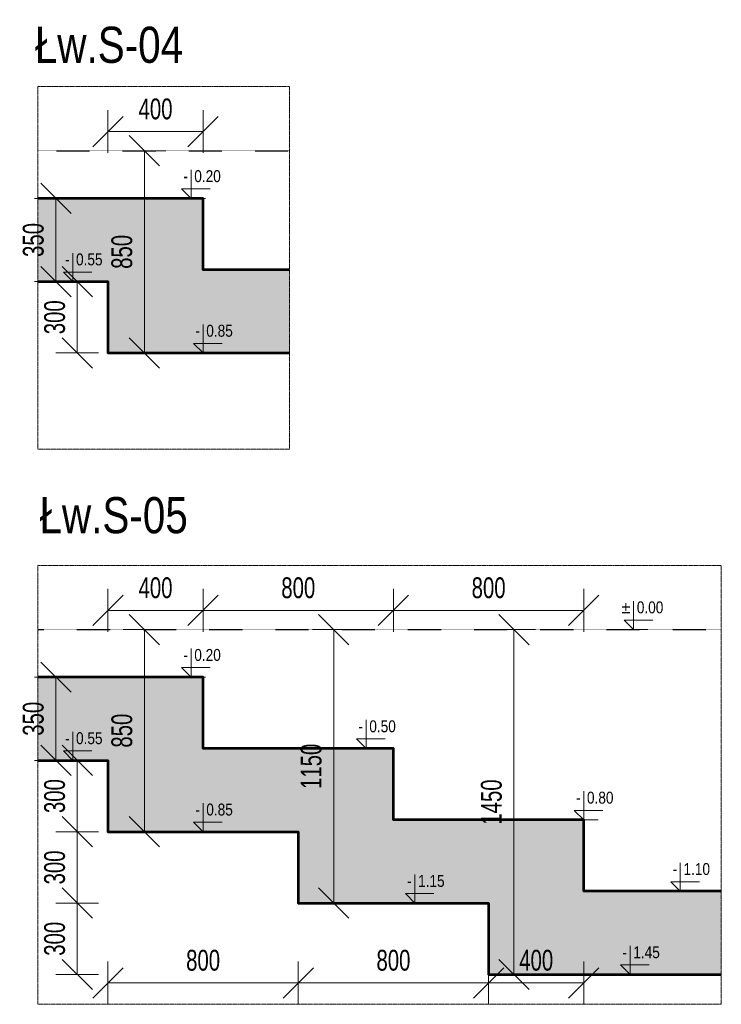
# Model space of a CAD drawing. Header units: millimetres. Extents: x -1893473 to 942156, y -568027 to 942944.
# Tile 102 of 256: x -71239 to -68290, y -137764 to -133625. Entities that reach past the tile are written whole.
import ezdxf
from ezdxf.enums import TextEntityAlignment as Align

# ---------------------------------------------------------------- set-up
doc = ezdxf.new("R2010")
doc.units = ezdxf.units.MM
doc.header["$LTSCALE"] = 0.2
doc.linetypes.add('CENTER', pattern=[0.6, 0.375, -0.075, 0.075, -0.075])
doc.linetypes.add('HIDDEN', pattern=[9.525, 6.35, -3.175])
doc.layers.add('AutoCAD_Structural_Detailing_symbole graficzne', color=7, linetype='Continuous')
for name, color, linetype, lineweight in [('P-Linia1', 3, 'Continuous', 53), ('P-Opis', 1, 'Continuous', 9), ('P-Opis fundamenty', 193, 'Continuous', 9), ('P-Przerywana', 13, 'HIDDEN', 18), ('P-Wymiar', 142, 'Continuous', 9)]:
    doc.layers.add(name, color=color, linetype=linetype, lineweight=lineweight)
doc.layers.add('P-Linia1a', color=7, linetype='Continuous', lineweight=53, true_color=0x008ab8)
doc.styles.add('_Fd Opis', font='arial.ttf')
doc.styles.add('ROMANS', font='arial.ttf', dxfattribs={"width": 0.7})
doc.styles.add('STYLE1', font='ARIALN.TTF')
doc.dimstyles.new('A50', dxfattribs={"dimscale": 50, "dimtxt": 1.75, "dimasz": 0.05, "dimexe": 0, "dimexo": 0, "dimgap": 1, "dimtad": 1, "dimdec": 0, "dimrnd": 1, "dimdsep": 46, "dimtxsty": 'ROMANS', "dimblk": '[[[[[[[[', "dimcen": 2, "dimdle": 2, "dimse1": 1, "dimse2": 1, "dimclrd": 256, "dimclrt": 1, "dimadec": 0, "dimazin": 0, "dimtfac": 1, "dimtdec": 0, "dimtix": 1, "dimtmove": 2, "dimatfit": 3, "dimldrblk": '[[[[[[[[', "dimfxl": 1, "dimtvp": 0.6, "dimtolj": 1, "dimlwd": -1, "dimarcsym": 0})

# ---------------------------------------------------------------- blocks, each defined once
blk = doc.blocks.new('[[[[[[[[')
at = {"layer": 'P-Wymiar'}
for p, q in [((0, 18), (0, -18)), ((-12.73, -12.73), (12.73, 12.73)), ((0, 0), (-4.63, 0))]:
    blk.add_line(p, q, dxfattribs=at)
blk = doc.blocks.new('*D5434')
at = {"layer": 'DEFPOINTS', "color": 0, "lineweight": 30, "transparency": 16777216}
for p in [(572.4, 456.7), (679.1, 456.7), (572.4, -993.3)]:
    blk.add_point(p, dxfattribs=at)
at = {"layer": 'P-Opis', "transparency": 16777216}
blk.add_line((679.1, -988.3), (679.1, 451.7), dxfattribs=at)
at = {"layer": 'P-Opis', "transparency": 16777216, "xscale": 5, "yscale": 5, "zscale": 5}
for p, rotation in [((679.1, 456.7), 90), ((679.1, -993.3), 270)]:
    blk.add_blockref('[[[[[[[[', p, dxfattribs=dict(at, rotation=rotation))
at = {"layer": 'P-Opis', "color": 1, "transparency": 16777216, "insert": (584.4, -268.3), "char_height": 87.5, "attachment_point": 5, "rotation": 90, "style": 'ROMANS'}
blk.add_mtext('\\A1;1450', dxfattribs=at)
blk = doc.blocks.new('*D5435')
at = {"layer": 'DEFPOINTS', "color": 0, "lineweight": 30, "transparency": 16777216}
for p in [(-78.4, 456.7), (-71.1, 456.7), (-71.1, -693.3)]:
    blk.add_point(p, dxfattribs=at)
at = {"layer": 'P-Opis', "transparency": 16777216}
blk.add_line((-78.4, -688.3), (-78.4, 451.7), dxfattribs=at)
at = {"layer": 'P-Opis', "transparency": 16777216, "xscale": 5, "yscale": 5, "zscale": 5}
for p, rotation in [((-78.4, 456.7), 90), ((-78.4, -693.3), 270)]:
    blk.add_blockref('[[[[[[[[', p, dxfattribs=dict(at, rotation=rotation))
at = {"layer": 'P-Opis', "color": 1, "transparency": 16777216, "insert": (-173.1, -118.3), "char_height": 87.5, "attachment_point": 5, "rotation": 90, "style": 'ROMANS'}
blk.add_mtext('\\A1;1150', dxfattribs=at)
blk = doc.blocks.new('*D5436')
at = {"layer": 'DEFPOINTS', "color": 0, "lineweight": 30, "transparency": 16777216}
for p in [(-874, 456.7), (-865.5, 456.7), (-865.5, -393.3)]:
    blk.add_point(p, dxfattribs=at)
at = {"layer": 'P-Opis', "transparency": 16777216}
blk.add_line((-874, -388.3), (-874, 451.7), dxfattribs=at)
at = {"layer": 'P-Opis', "transparency": 16777216, "xscale": 5, "yscale": 5, "zscale": 5}
for p, rotation in [((-874, 456.7), 90), ((-874, -393.3), 270)]:
    blk.add_blockref('[[[[[[[[', p, dxfattribs=dict(at, rotation=rotation))
at = {"layer": 'P-Opis', "color": 1, "transparency": 16777216, "insert": (-968.7, 31.7), "char_height": 87.5, "attachment_point": 5, "rotation": 90, "style": 'ROMANS'}
blk.add_mtext('\\A1;850', dxfattribs=at)
blk = doc.blocks.new('*D5437')
at = {"layer": 'DEFPOINTS', "color": 0, "lineweight": 30, "transparency": 16777216}
for p in [(-1027.6, -393.3), (-227.6, -393.3), (-227.6, -1028.7)]:
    blk.add_point(p, dxfattribs=at)
at = {"layer": 'P-Opis', "transparency": 16777216}
blk.add_line((-1022.6, -1028.7), (-232.6, -1028.7), dxfattribs=at)
at = {"layer": 'P-Opis', "transparency": 16777216, "xscale": 5, "yscale": 5, "zscale": 5, "rotation": 180}
blk.add_blockref('[[[[[[[[', (-1027.6, -1028.7), dxfattribs=at)
at = {"layer": 'P-Opis', "transparency": 16777216, "xscale": 5, "yscale": 5, "zscale": 5}
blk.add_blockref('[[[[[[[[', (-227.6, -1028.7), dxfattribs=at)
at = {"layer": 'P-Opis', "color": 1, "transparency": 16777216, "insert": (-627.6, -934), "char_height": 87.5, "attachment_point": 5, "style": 'ROMANS'}
blk.add_mtext('\\A1;800', dxfattribs=at)
blk = doc.blocks.new('*D5438')
at = {"layer": 'DEFPOINTS', "color": 0, "lineweight": 30, "transparency": 16777216}
for p in [(-227.6, -393.3), (572.4, -1028.7), (572.4, -1028.7)]:
    blk.add_point(p, dxfattribs=at)
at = {"layer": 'P-Opis', "transparency": 16777216}
blk.add_line((-222.6, -1028.7), (567.4, -1028.7), dxfattribs=at)
at = {"layer": 'P-Opis', "transparency": 16777216, "xscale": 5, "yscale": 5, "zscale": 5, "rotation": 180}
blk.add_blockref('[[[[[[[[', (-227.6, -1028.7), dxfattribs=at)
at = {"layer": 'P-Opis', "transparency": 16777216, "xscale": 5, "yscale": 5, "zscale": 5}
blk.add_blockref('[[[[[[[[', (572.4, -1028.7), dxfattribs=at)
at = {"layer": 'P-Opis', "color": 1, "transparency": 16777216, "insert": (172.4, -934), "char_height": 87.5, "attachment_point": 5, "style": 'ROMANS'}
blk.add_mtext('\\A1;800', dxfattribs=at)
blk = doc.blocks.new('*D5439')
at = {"layer": 'DEFPOINTS', "color": 0, "lineweight": 30, "transparency": 16777216}
for p in [(972.4, -643.3), (572.4, -1028.7), (972.4, -1028.7)]:
    blk.add_point(p, dxfattribs=at)
at = {"layer": 'P-Opis', "transparency": 16777216}
blk.add_line((577.4, -1028.7), (967.4, -1028.7), dxfattribs=at)
at = {"layer": 'P-Opis', "transparency": 16777216, "xscale": 5, "yscale": 5, "zscale": 5, "rotation": 180}
blk.add_blockref('[[[[[[[[', (572.4, -1028.7), dxfattribs=at)
at = {"layer": 'P-Opis', "transparency": 16777216, "xscale": 5, "yscale": 5, "zscale": 5}
blk.add_blockref('[[[[[[[[', (972.4, -1028.7), dxfattribs=at)
at = {"layer": 'P-Opis', "color": 1, "transparency": 16777216, "insert": (772.4, -934), "char_height": 87.5, "attachment_point": 5, "style": 'ROMANS'}
blk.add_mtext('\\A1;400', dxfattribs=at)
blk = doc.blocks.new('*D5440')
at = {"layer": 'DEFPOINTS', "color": 0, "lineweight": 30, "transparency": 16777216}
for p in [(-1156.7, -693.3), (572.4, -693.3), (572.4, -993.3)]:
    blk.add_point(p, dxfattribs=at)
at = {"layer": 'P-Opis', "transparency": 16777216}
blk.add_line((-1156.7, -988.3), (-1156.7, -698.3), dxfattribs=at)
at = {"layer": 'P-Opis', "transparency": 16777216, "xscale": 5, "yscale": 5, "zscale": 5}
for p, rotation in [((-1156.7, -693.3), 90), ((-1156.7, -993.3), 270)]:
    blk.add_blockref('[[[[[[[[', p, dxfattribs=dict(at, rotation=rotation))
at = {"layer": 'P-Opis', "color": 1, "transparency": 16777216, "insert": (-1251.4, -843.3), "char_height": 87.5, "attachment_point": 5, "rotation": 90, "style": 'ROMANS'}
blk.add_mtext('\\A1;300', dxfattribs=at)
blk = doc.blocks.new('*D5441')
at = {"layer": 'DEFPOINTS', "color": 0, "lineweight": 30, "transparency": 16777216}
for p in [(-1156.7, -393.3), (-227.6, -393.3), (572.4, -693.3)]:
    blk.add_point(p, dxfattribs=at)
at = {"layer": 'P-Opis', "transparency": 16777216}
blk.add_line((-1156.7, -688.3), (-1156.7, -398.3), dxfattribs=at)
at = {"layer": 'P-Opis', "transparency": 16777216, "xscale": 5, "yscale": 5, "zscale": 5}
for p, rotation in [((-1156.7, -393.3), 90), ((-1156.7, -693.3), 270)]:
    blk.add_blockref('[[[[[[[[', p, dxfattribs=dict(at, rotation=rotation))
at = {"layer": 'P-Opis', "color": 1, "transparency": 16777216, "insert": (-1251.4, -543.3), "char_height": 87.5, "attachment_point": 5, "rotation": 90, "style": 'ROMANS'}
blk.add_mtext('\\A1;300', dxfattribs=at)
blk = doc.blocks.new('*D5442')
at = {"layer": 'DEFPOINTS', "color": 0, "lineweight": 30, "transparency": 16777216}
for p in [(-1156.7, -93.3), (-1027.6, -93.3), (-227.6, -393.3)]:
    blk.add_point(p, dxfattribs=at)
at = {"layer": 'P-Opis', "transparency": 16777216}
blk.add_line((-1156.7, -388.3), (-1156.7, -98.3), dxfattribs=at)
at = {"layer": 'P-Opis', "transparency": 16777216, "xscale": 5, "yscale": 5, "zscale": 5}
for p, rotation in [((-1156.7, -93.3), 90), ((-1156.7, -393.3), 270)]:
    blk.add_blockref('[[[[[[[[', p, dxfattribs=dict(at, rotation=rotation))
at = {"layer": 'P-Opis', "color": 1, "transparency": 16777216, "insert": (-1251.4, -243.3), "char_height": 87.5, "attachment_point": 5, "rotation": 90, "style": 'ROMANS'}
blk.add_mtext('\\A1;300', dxfattribs=at)
blk = doc.blocks.new('*D5443')
at = {"layer": 'DEFPOINTS', "color": 0, "lineweight": 30, "transparency": 16777216}
for p in [(-1207, 256.7), (-1246.3, -93.3), (-1235, -93.3)]:
    blk.add_point(p, dxfattribs=at)
at = {"layer": 'P-Opis', "transparency": 16777216}
blk.add_line((-1246.3, 251.7), (-1246.3, -88.3), dxfattribs=at)
at = {"layer": 'P-Opis', "transparency": 16777216, "xscale": 5, "yscale": 5, "zscale": 5}
for p, rotation in [((-1246.3, 256.7), 90), ((-1246.3, -93.3), 270)]:
    blk.add_blockref('[[[[[[[[', p, dxfattribs=dict(at, rotation=rotation))
at = {"layer": 'P-Opis', "color": 1, "transparency": 16777216, "insert": (-1341, 81.7), "char_height": 87.5, "attachment_point": 5, "rotation": 90, "style": 'ROMANS'}
blk.add_mtext('\\A1;350', dxfattribs=at)
blk = doc.blocks.new('*D5444')
at = {"layer": 'DEFPOINTS', "color": 0, "lineweight": 30, "transparency": 16777216}
for p in [(172.4, 537.3), (-627.6, 106.7), (172.4, -43.3)]:
    blk.add_point(p, dxfattribs=at)
at = {"layer": 'P-Opis', "transparency": 16777216}
blk.add_line((-622.6, 537.3), (167.4, 537.3), dxfattribs=at)
at = {"layer": 'P-Opis', "transparency": 16777216, "xscale": 5, "yscale": 5, "zscale": 5, "rotation": 180}
blk.add_blockref('[[[[[[[[', (-627.6, 537.3), dxfattribs=at)
at = {"layer": 'P-Opis', "transparency": 16777216, "xscale": 5, "yscale": 5, "zscale": 5}
blk.add_blockref('[[[[[[[[', (172.4, 537.3), dxfattribs=at)
at = {"layer": 'P-Opis', "color": 1, "transparency": 16777216, "insert": (-227.6, 632), "char_height": 87.5, "attachment_point": 5, "style": 'ROMANS'}
blk.add_mtext('\\A1;800', dxfattribs=at)
blk = doc.blocks.new('*D5445')
at = {"layer": 'DEFPOINTS', "color": 0, "lineweight": 30, "transparency": 16777216}
for p in [(972.4, 537.3), (172.4, -43.3), (972.4, -493.3)]:
    blk.add_point(p, dxfattribs=at)
at = {"layer": 'P-Opis', "transparency": 16777216}
blk.add_line((177.4, 537.3), (967.4, 537.3), dxfattribs=at)
at = {"layer": 'P-Opis', "transparency": 16777216, "xscale": 5, "yscale": 5, "zscale": 5, "rotation": 180}
blk.add_blockref('[[[[[[[[', (172.4, 537.3), dxfattribs=at)
at = {"layer": 'P-Opis', "transparency": 16777216, "xscale": 5, "yscale": 5, "zscale": 5}
blk.add_blockref('[[[[[[[[', (972.4, 537.3), dxfattribs=at)
at = {"layer": 'P-Opis', "color": 1, "transparency": 16777216, "insert": (572.4, 632), "char_height": 87.5, "attachment_point": 5, "style": 'ROMANS'}
blk.add_mtext('\\A1;800', dxfattribs=at)
blk = doc.blocks.new('*D5446')
at = {"layer": 'DEFPOINTS', "color": 0, "lineweight": 30, "transparency": 16777216}
for p in [(-627.6, 537.3), (-627.6, 13.9), (-1027.6, -178.2)]:
    blk.add_point(p, dxfattribs=at)
at = {"layer": 'P-Opis', "transparency": 16777216}
blk.add_line((-1022.6, 537.3), (-632.6, 537.3), dxfattribs=at)
at = {"layer": 'P-Opis', "transparency": 16777216, "xscale": 5, "yscale": 5, "zscale": 5, "rotation": 180}
blk.add_blockref('[[[[[[[[', (-1027.6, 537.3), dxfattribs=at)
at = {"layer": 'P-Opis', "transparency": 16777216, "xscale": 5, "yscale": 5, "zscale": 5}
blk.add_blockref('[[[[[[[[', (-627.6, 537.3), dxfattribs=at)
at = {"layer": 'P-Opis', "color": 1, "transparency": 16777216, "insert": (-827.6, 632), "char_height": 87.5, "attachment_point": 5, "style": 'ROMANS'}
blk.add_mtext('\\A1;400', dxfattribs=at)
blk = doc.blocks.new('*D5459')
at = {"layer": 'DEFPOINTS', "color": 0, "lineweight": 30, "transparency": 16777216}
for p in [(-301.5, 468.6), (-292.9, 468.6), (-292.9, -381.4)]:
    blk.add_point(p, dxfattribs=at)
at = {"layer": 'P-Opis', "transparency": 16777216}
blk.add_line((-301.5, -376.4), (-301.5, 463.6), dxfattribs=at)
at = {"layer": 'P-Opis', "transparency": 16777216, "xscale": 5, "yscale": 5, "zscale": 5}
for p, rotation in [((-301.5, 468.6), 90), ((-301.5, -381.4), 270)]:
    blk.add_blockref('[[[[[[[[', p, dxfattribs=dict(at, rotation=rotation))
at = {"layer": 'P-Opis', "color": 1, "transparency": 16777216, "insert": (-396.2, 43.6), "char_height": 87.5, "attachment_point": 5, "rotation": 90, "style": 'ROMANS'}
blk.add_mtext('\\A1;850', dxfattribs=at)
blk = doc.blocks.new('*D5460')
at = {"layer": 'DEFPOINTS', "color": 0, "lineweight": 30, "transparency": 16777216}
for p in [(-584.1, -81.4), (-455, -81.4), (345, -381.4)]:
    blk.add_point(p, dxfattribs=at)
at = {"layer": 'P-Opis', "transparency": 16777216}
blk.add_line((-584.1, -376.4), (-584.1, -86.4), dxfattribs=at)
at = {"layer": 'P-Opis', "transparency": 16777216, "xscale": 5, "yscale": 5, "zscale": 5}
for p, rotation in [((-584.1, -81.4), 90), ((-584.1, -381.4), 270)]:
    blk.add_blockref('[[[[[[[[', p, dxfattribs=dict(at, rotation=rotation))
at = {"layer": 'P-Opis', "color": 1, "transparency": 16777216, "insert": (-678.8, -231.4), "char_height": 87.5, "attachment_point": 5, "rotation": 90, "style": 'ROMANS'}
blk.add_mtext('\\A1;300', dxfattribs=at)
blk = doc.blocks.new('*D5461')
at = {"layer": 'DEFPOINTS', "color": 0, "lineweight": 30, "transparency": 16777216}
for p in [(-634.5, 268.6), (-673.8, -81.4), (-662.4, -81.4)]:
    blk.add_point(p, dxfattribs=at)
at = {"layer": 'P-Opis', "transparency": 16777216}
blk.add_line((-673.8, 263.6), (-673.8, -76.4), dxfattribs=at)
at = {"layer": 'P-Opis', "transparency": 16777216, "xscale": 5, "yscale": 5, "zscale": 5}
for p, rotation in [((-673.8, 268.6), 90), ((-673.8, -81.4), 270)]:
    blk.add_blockref('[[[[[[[[', p, dxfattribs=dict(at, rotation=rotation))
at = {"layer": 'P-Opis', "color": 1, "transparency": 16777216, "insert": (-768.5, 93.6), "char_height": 87.5, "attachment_point": 5, "rotation": 90, "style": 'ROMANS'}
blk.add_mtext('\\A1;350', dxfattribs=at)
blk = doc.blocks.new('*D5462')
at = {"layer": 'DEFPOINTS', "color": 0, "lineweight": 30, "transparency": 16777216}
for p in [(-55, 549.2), (-55, 25.8), (-455, -166.4)]:
    blk.add_point(p, dxfattribs=at)
at = {"layer": 'P-Opis', "transparency": 16777216}
blk.add_line((-450, 549.2), (-60, 549.2), dxfattribs=at)
at = {"layer": 'P-Opis', "transparency": 16777216, "xscale": 5, "yscale": 5, "zscale": 5, "rotation": 180}
blk.add_blockref('[[[[[[[[', (-455, 549.2), dxfattribs=at)
at = {"layer": 'P-Opis', "transparency": 16777216, "xscale": 5, "yscale": 5, "zscale": 5}
blk.add_blockref('[[[[[[[[', (-55, 549.2), dxfattribs=at)
at = {"layer": 'P-Opis', "color": 1, "transparency": 16777216, "insert": (-255, 643.9), "char_height": 87.5, "attachment_point": 5, "style": 'ROMANS'}
blk.add_mtext('\\A1;400', dxfattribs=at)
blk = doc.blocks.new('A$C3C9C65D7')
at = {"layer": 'P-Linia1a', "transparency": 33554549}
h = blk.add_hatch(color=256, dxfattribs=at)
h.dxf.hatch_style = 1
h.paths.add_polyline_path([(1550.4, -993.3), (1550.4, -643.3), (972.4, -643.3), (972.4, -343.3), (172.4, -343.3), (172.4, -43.3), (-627.6, -43.3), (-627.6, 256.7), (-1322.4, 256.7), (-1322.4, -93.3), (-1027.6, -93.3), (-1027.6, -393.3), (-227.6, -393.3), (-227.6, -693.3), (572.4, -693.3), (572.4, -993.3)])
at = {"layer": 'AutoCAD_Structural_Detailing_symbole graficzne', "color": 1, "lineweight": 0}
for p, q in [((1182, 456.7), (1182, 576.7)), ((1262, 496.7), (1142, 496.7)), ((1142, 496.7), (1182, 456.7)), ((1242, 456.7), (1122, 456.7)), ((-677.9, 256.7), (-677.9, 376.7)), ((-597.9, 296.7), (-717.9, 296.7)), ((-717.9, 296.7), (-677.9, 256.7)), ((-617.9, 256.7), (-737.9, 256.7)), ((57.7, -43.3), (57.7, 76.7)), ((-1175, -93.3), (-1175, 26.7)), ((137.7, -3.3), (17.7, -3.3)), ((17.7, -3.3), (57.7, -43.3)), ((-1095, -53.3), (-1215, -53.3)), ((-1215, -53.3), (-1175, -93.3)), ((117.7, -43.3), (-2.3, -43.3)), ((-1115, -93.3), (-1235, -93.3)), ((972.4, -343.3), (972.4, -223.3)), ((-627.6, -393.3), (-627.6, -273.3)), ((1052.4, -303.3), (932.4, -303.3)), ((932.4, -303.3), (972.4, -343.3)), ((-547.6, -353.3), (-667.6, -353.3)), ((-667.6, -353.3), (-627.6, -393.3)), ((1032.4, -343.3), (912.4, -343.3)), ((-567.6, -393.3), (-687.6, -393.3)), ((1378.2, -643.3), (1378.2, -523.3)), ((262.7, -693.3), (262.7, -573.3)), ((1458.2, -603.3), (1338.2, -603.3)), ((1338.2, -603.3), (1378.2, -643.3)), ((342.7, -653.3), (222.7, -653.3)), ((222.7, -653.3), (262.7, -693.3)), ((1438.2, -643.3), (1318.2, -643.3)), ((322.7, -693.3), (202.7, -693.3)), ((1167.2, -993.3), (1167.2, -873.3)), ((1227.2, -993.3), (1107.2, -993.3)), ((1247.2, -953.3), (1127.2, -953.3)), ((1127.2, -953.3), (1167.2, -993.3))]:
    blk.add_line(p, q, dxfattribs=at)
at = {"layer": 'P-Linia1', "color": 1, "linetype": 'CENTER', "lineweight": 30, "ltscale": 0.1, "true_color": 0xf50000}
blk.add_lwpolyline([(-1322.4, 456.7), (1550.4, 456.7)], dxfattribs=at)
at = {"layer": 'P-Linia1a'}
for points in [[(1550.4, -643.3), (972.4, -643.3), (972.4, -343.3), (172.4, -343.3), (172.4, -43.3), (-627.6, -43.3), (-627.6, 256.7), (-1322.4, 256.7)], [(-1322.4, -93.3), (-1027.6, -93.3), (-1027.6, -393.3), (-227.6, -393.3), (-227.6, -693.3), (572.4, -693.3), (572.4, -993.3), (1550.4, -993.3)]]:
    blk.add_lwpolyline(points, dxfattribs=at)
at = {"layer": 'P-Przerywana'}
blk.add_lwpolyline([(1550.4, -1118.2), (1550.4, 726.3), (-1322.4, 726.3), (-1322.4, -1118.2)], close=True, dxfattribs=at)
at = {"layer": 'AutoCAD_Structural_Detailing_symbole graficzne', "color": 2, "style": 'STYLE1'}
for s, p in [('±', (1168.6, 510.1)), ('-', (-691.3, 310.1)), ('-', (44.4, 10.1)), ('-', (-1188.3, -39.9)), ('-', (959.1, -289.9)), ('-', (-640.9, -339.9)), ('-', (1364.9, -589.9)), ('-', (249.4, -639.9)), ('-', (1153.8, -939.9))]:
    blk.add_text(s, height=50, dxfattribs=at).set_placement(p, align=Align.BOTTOM_RIGHT)
for s, p in [('0.00 ', (1195.3, 510.1)), ('0.20 ', (-664.6, 310.1)), ('0.50 ', (71, 10.1)), ('0.55 ', (-1161.7, -39.9)), ('0.80 ', (985.8, -289.9)), ('0.85 ', (-614.2, -339.9)), ('1.10 ', (1391.5, -589.9)), ('1.15 ', (276, -639.9)), ('1.45 ', (1180.5, -939.9))]:
    blk.add_text(s, height=50, dxfattribs=at).set_placement(p, align=Align.BOTTOM_LEFT)
at = {"layer": 'P-Opis', "color": 1}
for base, p1, p2, picture, middle in [((-627.6, 537.3), (-1027.6, -178.2), (-627.6, 13.9), '*D5446', (-827.6, 632)), ((172.4, 537.3), (-627.6, 106.7), (172.4, -43.3), '*D5444', (-227.6, 632)), ((972.4, 537.3), (172.4, -43.3), (972.4, -493.3), '*D5445', (572.4, 632)), ((-227.6, -1028.7), (-1027.6, -393.3), (-227.6, -393.3), '*D5437', (-627.6, -934)), ((572.4, -1028.7), (-227.6, -393.3), (572.4, -1028.7), '*D5438', (172.4, -934)), ((972.4, -1028.7), (572.4, -1028.7), (972.4, -643.3), '*D5439', (772.4, -934))]:
    dim = blk.add_linear_dim(base=base, p1=p1, p2=p2, dimstyle='A50', dxfattribs=at)
    dim.commit()
    dim.dimension.update_dxf_attribs({"geometry": picture, "text_midpoint": middle})
at = {"layer": 'P-Opis'}
for base, p1, p2, picture, middle in [((-874, 456.7), (-865.5, -393.3), (-865.5, 456.7), '*D5436', (-968.7, 31.7)), ((-78.4, 456.7), (-71.1, -693.3), (-71.1, 456.7), '*D5435', (-173.1, -118.3)), ((679.1, 456.7), (572.4, -993.3), (572.4, 456.7), '*D5434', (584.4, -268.3))]:
    dim = blk.add_linear_dim(base=base, p1=p1, p2=p2, angle=270, dimstyle='A50', dxfattribs=at)
    dim.commit()
    dim.dimension.update_dxf_attribs({"geometry": picture, "text_midpoint": middle})
at = {"layer": 'P-Opis', "color": 1}
for base, p1, p2, picture, middle in [((-1246.3, -93.3), (-1207, 256.7), (-1235, -93.3), '*D5443', (-1341, 81.7)), ((-1156.7, -93.3), (-227.6, -393.3), (-1027.6, -93.3), '*D5442', (-1251.4, -243.3)), ((-1156.7, -393.3), (572.4, -693.3), (-227.6, -393.3), '*D5441', (-1251.4, -543.3)), ((-1156.7, -693.3), (572.4, -993.3), (572.4, -693.3), '*D5440', (-1251.4, -843.3))]:
    dim = blk.add_linear_dim(base=base, p1=p1, p2=p2, angle=90, dimstyle='A50', dxfattribs=at)
    dim.commit()
    dim.dimension.update_dxf_attribs({"geometry": picture, "text_midpoint": middle})
blk = doc.blocks.new('A$C707F485A')
at = {"layer": 'P-Linia1a', "transparency": 33554549}
h = blk.add_hatch(color=256, dxfattribs=at)
h.dxf.hatch_style = 1
h.paths.add_polyline_path([(308, -381.4), (308, -31.4), (-55, -31.4), (-55, 268.6), (-749.9, 268.6), (-749.9, -81.4), (-455, -81.4), (-455, -381.4)])
at = {"layer": 'AutoCAD_Structural_Detailing_symbole graficzne', "color": 1, "lineweight": 0}
for p, q in [((-105.4, 268.6), (-105.4, 388.6)), ((-25.4, 308.6), (-145.4, 308.6)), ((-145.4, 308.6), (-105.4, 268.6)), ((-45.4, 268.6), (-165.4, 268.6)), ((-602.4, -81.4), (-602.4, 38.6)), ((-542.4, -81.4), (-662.4, -81.4)), ((-522.4, -41.4), (-642.4, -41.4)), ((-642.4, -41.4), (-602.4, -81.4)), ((-55, -381.4), (-55, -261.4)), ((25, -341.4), (-95, -341.4)), ((-95, -341.4), (-55, -381.4)), ((5, -381.4), (-115, -381.4))]:
    blk.add_line(p, q, dxfattribs=at)
at = {"layer": 'P-Linia1', "color": 1, "linetype": 'CENTER', "lineweight": 30, "ltscale": 0.1, "true_color": 0xf50000}
blk.add_lwpolyline([(-749.9, 468.6), (308, 468.6)], dxfattribs=at)
at = {"layer": 'P-Linia1a'}
for points in [[(308, -31.4), (-55, -31.4), (-55, 268.6), (-749.9, 268.6)], [(-749.9, -81.4), (-455, -81.4), (-455, -381.4), (308, -381.4)]]:
    blk.add_lwpolyline(points, dxfattribs=at)
at = {"layer": 'P-Przerywana'}
blk.add_lwpolyline([(308, -785.6), (308, 738.2), (-749.9, 738.2), (-749.9, -785.6)], close=True, dxfattribs=at)
at = {"layer": 'AutoCAD_Structural_Detailing_symbole graficzne', "color": 2, "style": 'STYLE1'}
for s, p in [('0.20 ', (-92.1, 321.9)), ('0.55 ', (-589.1, -28.1)), ('0.85 ', (-41.7, -328.1))]:
    blk.add_text(s, height=50, dxfattribs=at).set_placement(p, align=Align.BOTTOM_LEFT)
for p in [(-118.7, 321.9), (-615.8, -28.1), (-68.3, -328.1)]:
    blk.add_text('-', height=50, dxfattribs=at).set_placement(p, align=Align.BOTTOM_RIGHT)
at = {"layer": 'P-Opis', "color": 1}
dim = blk.add_linear_dim(base=(-55, 549.2), p1=(-455, -166.4), p2=(-55, 25.8), dimstyle='A50', dxfattribs=at)
dim.commit()
dim.dimension.update_dxf_attribs({"geometry": '*D5462', "text_midpoint": (-255, 643.9)})
at = {"layer": 'P-Opis'}
dim = blk.add_linear_dim(base=(-301.5, 468.6), p1=(-292.9, -381.4), p2=(-292.9, 468.6), angle=270, dimstyle='A50', dxfattribs=at)
dim.commit()
dim.dimension.update_dxf_attribs({"geometry": '*D5459', "text_midpoint": (-396.2, 43.6)})
at = {"layer": 'P-Opis', "color": 1}
for base, p1, p2, picture, middle in [((-673.8, -81.4), (-634.5, 268.6), (-662.4, -81.4), '*D5461', (-768.5, 93.6)), ((-584.1, -81.4), (345, -381.4), (-455, -81.4), '*D5460', (-678.8, -231.4))]:
    dim = blk.add_linear_dim(base=base, p1=p1, p2=p2, angle=90, dimstyle='A50', dxfattribs=at)
    dim.commit()
    dim.dimension.update_dxf_attribs({"geometry": picture, "text_midpoint": middle})

msp = doc.modelspace()

# ---------------------------------------------------------------- block references
at = {"layer": 'P-Linia1a', "color": 1}
msp.add_blockref('A$C3C9C65D7', (-69840.808, -136645.22227), dxfattribs=at)
at = {"layer": 'P-Przerywana', "color": 1}
msp.add_blockref('A$C707F485A', (-70413.36993, -134644.17922), dxfattribs=at)

# ---------------------------------------------------------------- texts
at = {"layer": 'P-Opis fundamenty', "char_height": 152.1, "attachment_point": 6, "style": '_Fd Opis'}
for s, insert in [('{\\W0.8;Łw.S-04}', (-70552.23809, -133731.1243)), ('{\\W0.8;Łw.S-05}', (-70532.64546, -135708.71503))]:
    msp.add_mtext(s, dxfattribs=dict(at, insert=insert))

doc.saveas('drawing.dxf')
